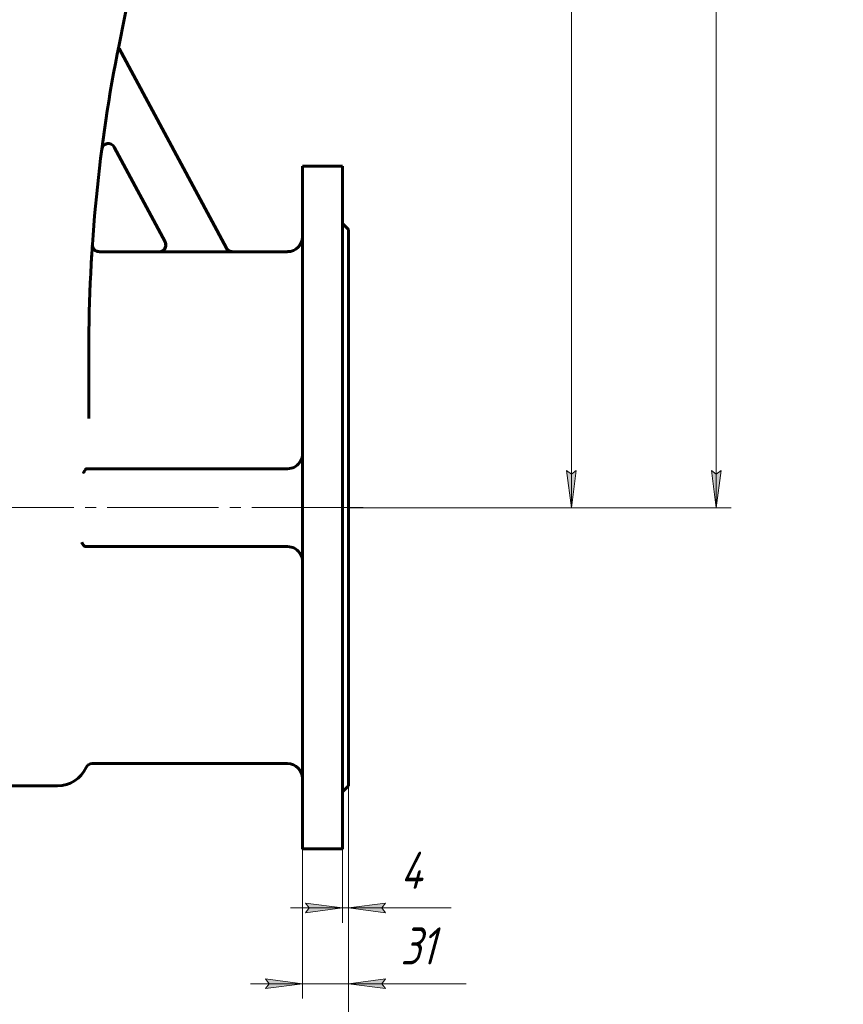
# Model space of a CAD drawing. Header units: millimetres. Extents: x 0 to 614, y -3 to 420.
# Tile 4 of 15: x 196 to 307, y 107 to 239. Entities that reach past the tile are written whole.
import ezdxf

# ---------------------------------------------------------------- set-up
doc = ezdxf.new("R2010")
doc.units = ezdxf.units.MM
for name, pattern in [('K5LT_AXLED', [19.5, 15, -1.5, 1.5, -1.5]), ('K5LT_BASIC', [0]), ('K5LT_THIN', [0])]:
    doc.linetypes.add(name, pattern=pattern)
doc.layers.add('Системный слой', color=7, linetype='Continuous')
doc.layers.add('Системный слой (1)', color=251, linetype='Continuous', true_color=0x6c6c6c)
doc.styles.add('KDIMTEXTSTYLE', font='txt', dxfattribs={"width": 0.96, "oblique": 15, "height": 5})
doc.styles.add('KTEXTSTYLE', font='txt', dxfattribs={"width": 0.96, "height": 5})
doc.dimstyles.new('KDIMSTYLE (0.20)', dxfattribs={"dimtxt": 5, "dimasz": 1, "dimexe": 2, "dimexo": 0, "dimgap": 1, "dimtad": 1, "dimlfac": 5, "dimtxsty": 'KDIMTEXTSTYLE', "dimsah": 1, "dimcen": 0, "dimdle": 1, "dimadec": 0, "dimazin": 0, "dimtfac": 0.667, "dimtmove": 0, "dimatfit": 3, "dimfxl": 1, "dimtvp": 1, "dimtolj": 1, "dimtzin": 0, "dimarcsym": 0})

# ---------------------------------------------------------------- blocks, each defined once
blk = doc.blocks.new('U17')
at = {"layer": 'Системный слой (1)', "color": 143, "linetype": 'K5LT_BASIC', "lineweight": 60, "true_color": 0x33acca}
for p, q in [((214.92, 208.06), (206.8, 208.06)), ((232.22, 208.06), (224.75, 208.06))]:
    blk.add_line(p, q, dxfattribs=at)
blk = doc.blocks.new('U29')
at = {"layer": 'Системный слой (1)', "color": 143, "linetype": 'K5LT_BASIC', "lineweight": 60, "true_color": 0x33acca}
for p, q in [((205.9, 209.02), (205.9, 209.01)), ((205.9, 209.01), (205.9, 208.99)), ((205.9, 208.99), (205.9, 208.96))]:
    blk.add_line(p, q, dxfattribs=at)
blk = doc.blocks.new('U30')
at = {"layer": 'Системный слой (1)', "color": 143, "linetype": 'K5LT_BASIC', "lineweight": 60, "true_color": 0x33acca}
for p, q in [((215.62, 208.4), (215.18, 208.1)), ((215.81, 208.87), (215.62, 208.4)), ((215.71, 209.39), (215.81, 208.87)), ((215.18, 208.1), (214.92, 208.06))]:
    blk.add_line(p, q, dxfattribs=at)
blk = doc.blocks.new('U36')
at = {"layer": 'Системный слой (1)', "color": 143, "linetype": 'K5LT_BASIC', "lineweight": 60, "true_color": 0x33acca}
for p, q in [((234.22, 219.56), (234.22, 173.56)), ((234.22, 173.56), (234.22, 127.56))]:
    blk.add_line(p, q, dxfattribs=at)
blk = doc.blocks.new('U38')
at = {"layer": 'Системный слой (1)', "color": 143, "linetype": 'K5LT_BASIC', "lineweight": 60, "true_color": 0x33acca}
for p, q in [((239.62, 219.56), (239.62, 173.56)), ((239.62, 173.56), (239.62, 127.56))]:
    blk.add_line(p, q, dxfattribs=at)
blk = doc.blocks.new('D0')
at = {"layer": 'Системный слой (1)'}
for points in [[(144.92, 101.93), (145.42, 102.59), (140.42, 101.93), (145.42, 101.27)], [(235.42, 101.27), (240.42, 101.93), (235.42, 102.59), (235.92, 101.93)]]:
    blk.add_hatch(color=7, dxfattribs=at).paths.add_polyline_path(points)
at = {"layer": 'Системный слой (1)', "color": 7, "linetype": 'K5LT_THIN', "lineweight": 18, "true_color": 0xffffff}
for p, q in [((140.42, 136.06), (140.42, 99.93)), ((240.42, 136.06), (240.42, 99.93)), ((140.42, 101.93), (145.42, 102.59)), ((145.42, 102.59), (144.92, 101.93)), ((235.92, 101.93), (235.42, 102.59)), ((235.42, 102.59), (240.42, 101.93)), ((145.42, 101.27), (140.42, 101.93)), ((140.42, 101.93), (240.42, 101.93)), ((144.92, 101.93), (145.42, 101.27)), ((240.42, 101.93), (235.42, 101.27)), ((235.42, 101.27), (235.92, 101.93))]:
    blk.add_line(p, q, dxfattribs=at)
blk.add_wipeout([(184.94, 102.93), (184.94, 110.31), (195.45, 110.31), (195.45, 102.93)]).dxf.layer = 'Системный слой (1)'
at = {"layer": 'Системный слой (1)', "color": 7, "insert": (184.94, 109.52), "char_height": 5, "attachment_point": 1, "style": 'KTEXTSTYLE'}
blk.add_mtext('\\fArial|b0|c204|p34;\\H5.0;\\W1.000;\\Q15;\\fGOST Type AU|b0|i0|c204|p34;\\Q15;\\W0.960;500', dxfattribs=at)
blk = doc.blocks.new('KDIMARROW_01')
at = {"layer": 'Системный слой'}
blk.add_hatch(color=0, dxfattribs=at).paths.add_polyline_path([(0, 0), (-5, 0.66), (-4.5, 0), (-5, -0.66)])
at = {"layer": 'Системный слой', "color": 0, "linetype": 'K5LT_THIN', "lineweight": 18}
for p, q in [((-4.5, 0), (-5, 0.66)), ((-5, 0.66), (0, 0)), ((0, 0), (-5, -0.66)), ((-5, -0.66), (-4.5, 0))]:
    blk.add_line(p, q, dxfattribs=at)
at = {"layer": 'Системный слой (1)', "color": 0, "linetype": 'K5LT_THIN', "lineweight": 18}
blk.add_line((410.52, 173.56), (410.32, 173.56), dxfattribs=at)
blk = doc.blocks.new('D1')
at = {"layer": 'Системный слой (1)'}
for points in [[(229.22, 108.75), (234.22, 109.41), (229.22, 110.07), (229.72, 109.41)], [(244.92, 109.41), (245.42, 110.07), (240.42, 109.41), (245.42, 108.75)]]:
    blk.add_hatch(color=7, dxfattribs=at).paths.add_polyline_path(points)
at = {"layer": 'Системный слой (1)', "color": 7, "linetype": 'K5LT_THIN', "lineweight": 18, "true_color": 0xffffff}
for p, q in [((240.42, 136.06), (240.42, 107.41)), ((234.22, 127.56), (234.22, 107.41)), ((234.22, 109.41), (227.22, 109.41)), ((234.22, 109.41), (229.22, 110.07)), ((229.22, 110.07), (229.72, 109.41)), ((229.72, 109.41), (229.22, 108.75)), ((229.22, 108.75), (234.22, 109.41)), ((234.22, 109.41), (240.42, 109.41)), ((245.42, 110.07), (240.42, 109.41)), ((240.42, 109.41), (245.42, 108.75)), ((240.42, 109.41), (247.42, 109.41)), ((240.42, 109.41), (245.44, 109.41)), ((244.92, 109.41), (245.42, 110.07)), ((245.42, 108.75), (244.92, 109.41)), ((245.44, 109.41), (256.28, 109.41))]:
    blk.add_line(p, q, dxfattribs=at)
blk.add_wipeout([(247.44, 110.41), (247.44, 117.79), (254.01, 117.79), (254.01, 110.41)]).dxf.layer = 'Системный слой (1)'
at = {"layer": 'Системный слой (1)', "color": 7, "insert": (247.44, 117), "char_height": 5, "attachment_point": 1, "style": 'KTEXTSTYLE'}
blk.add_mtext('\\fArial|b0|c204|p34;\\H5.0;\\W1.000;\\Q15;\\fGOST Type AU|b0|i0|c204|p34;\\Q15;\\W0.960;31', dxfattribs=at)
blk = doc.blocks.new('D2')
at = {"layer": 'Системный слой (1)'}
for points in [[(234.62, 118.96), (239.62, 119.62), (234.62, 120.27), (235.12, 119.62)], [(244.92, 119.62), (245.42, 120.27), (240.42, 119.62), (245.42, 118.96)]]:
    blk.add_hatch(color=7, dxfattribs=at).paths.add_polyline_path(points)
at = {"layer": 'Системный слой (1)', "color": 7, "linetype": 'K5LT_THIN', "lineweight": 18, "true_color": 0xffffff}
for p, q in [((240.42, 136.06), (240.42, 117.62)), ((239.62, 127.56), (239.62, 117.62)), ((239.62, 119.62), (232.62, 119.62)), ((239.62, 119.62), (234.62, 120.27)), ((234.62, 120.27), (235.12, 119.62)), ((235.12, 119.62), (234.62, 118.96)), ((234.62, 118.96), (239.62, 119.62)), ((239.62, 119.62), (240.42, 119.62)), ((245.42, 120.27), (240.42, 119.62)), ((240.42, 119.62), (245.42, 118.96)), ((240.42, 119.62), (247.42, 119.62)), ((240.42, 119.62), (245.42, 119.62)), ((244.92, 119.62), (245.42, 120.27)), ((245.42, 118.96), (244.92, 119.62)), ((245.42, 119.62), (254.28, 119.62))]:
    blk.add_line(p, q, dxfattribs=at)
blk.add_wipeout([(247.42, 120.62), (247.42, 128), (252.08, 128), (252.08, 120.62)]).dxf.layer = 'Системный слой (1)'
at = {"layer": 'Системный слой (1)', "color": 7, "insert": (247.42, 127.2), "char_height": 5, "attachment_point": 1, "style": 'KTEXTSTYLE'}
blk.add_mtext('\\fArial|b0|c204|p34;\\H5.0;\\W1.000;\\Q15;\\fGOST Type AU|b0|i0|c204|p34;\\Q15;\\W0.960;4', dxfattribs=at)
blk = doc.blocks.new('D3')
at = {"layer": 'Системный слой (1)'}
for points in [[(290.66, 397.56), (290, 402.56), (289.35, 397.56), (290, 398.06)], [(290, 173.56), (290.66, 178.56), (290, 178.06), (289.35, 178.56)]]:
    blk.add_hatch(color=7, dxfattribs=at).paths.add_polyline_path(points)
at = {"layer": 'Системный слой (1)', "color": 7, "linetype": 'K5LT_THIN', "lineweight": 18, "true_color": 0xffffff}
for p, q in [((194.17, 402.56), (292, 402.56)), ((289.35, 397.56), (290, 402.56)), ((290, 402.56), (290.66, 397.56)), ((290, 173.56), (290, 402.56)), ((290, 398.06), (289.35, 397.56)), ((290.66, 397.56), (290, 398.06)), ((290, 173.56), (289.35, 178.56)), ((289.35, 178.56), (290, 178.06)), ((290, 178.06), (290.66, 178.56)), ((290.66, 178.56), (290, 173.56)), ((240.42, 173.56), (292, 173.56))]:
    blk.add_line(p, q, dxfattribs=at)
blk.add_wipeout([(289, 282.13), (281.62, 282.13), (281.62, 293.53), (289, 293.53)]).dxf.layer = 'Системный слой (1)'
at = {"layer": 'Системный слой (1)', "color": 7, "insert": (282.42, 282.13), "char_height": 5, "attachment_point": 1, "rotation": 90, "style": 'KTEXTSTYLE'}
blk.add_mtext('\\fArial|b0|c204|p34;\\H5.0;\\W1.000;\\Q15;\\fGOST Type AU|b0|i0|c204|p34;\\Q15;\\W0.960;1145', dxfattribs=at)
blk = doc.blocks.new('D4')
at = {"layer": 'Системный слой (1)'}
for points in [[(271.13, 343.76), (270.47, 348.76), (269.81, 343.76), (270.47, 344.26)], [(270.47, 173.56), (271.13, 178.56), (270.47, 178.06), (269.81, 178.56)]]:
    blk.add_hatch(color=7, dxfattribs=at).paths.add_polyline_path(points)
at = {"layer": 'Системный слой (1)', "color": 7, "linetype": 'K5LT_THIN', "lineweight": 18, "true_color": 0xffffff}
for p, q in [((196.32, 348.76), (272.47, 348.76)), ((269.81, 343.76), (270.47, 348.76)), ((270.47, 348.76), (271.13, 343.76)), ((270.47, 173.56), (270.47, 348.76)), ((270.47, 344.26), (269.81, 343.76)), ((271.13, 343.76), (270.47, 344.26)), ((270.47, 173.56), (269.81, 178.56)), ((269.81, 178.56), (270.47, 178.06)), ((270.47, 178.06), (271.13, 178.56)), ((271.13, 178.56), (270.47, 173.56)), ((240.42, 173.56), (272.47, 173.56))]:
    blk.add_line(p, q, dxfattribs=at)
blk.add_wipeout([(269.47, 282.83), (262.09, 282.83), (262.09, 293.84), (269.47, 293.84)]).dxf.layer = 'Системный слой (1)'
at = {"layer": 'Системный слой (1)', "color": 7, "insert": (262.88, 282.83), "char_height": 5, "attachment_point": 1, "rotation": 90, "style": 'KTEXTSTYLE'}
blk.add_mtext('\\fArial|b0|c204|p34;\\H5.0;\\W1.000;\\Q15;\\fGOST Type AU|b0|i0|c204|p34;\\Q15;\\W0.960;876', dxfattribs=at)
blk = doc.blocks.new('D8')
at = {"layer": 'Системный слой (1)'}
for points in [[(446.94, 192.41), (451.03, 195.36), (446.32, 193.57), (447.07, 193.22)], [(370.01, 151.77), (374.72, 153.56), (373.97, 153.9), (374.1, 154.72)]]:
    blk.add_hatch(color=7, dxfattribs=at).paths.add_polyline_path(points)
at = {"layer": 'Системный слой (1)', "color": 7, "linetype": 'K5LT_THIN', "lineweight": 18, "true_color": 0xffffff}
for p, q in [((451.03, 195.36), (464.42, 202.56)), ((464.42, 202.56), (483.07, 202.56)), ((370.01, 151.77), (451.03, 195.36)), ((446.32, 193.57), (451.03, 195.36)), ((451.03, 195.36), (446.94, 192.41)), ((447.07, 193.22), (446.32, 193.57)), ((446.94, 192.41), (447.07, 193.22)), ((370.01, 151.77), (374.1, 154.72)), ((374.1, 154.72), (373.97, 153.9)), ((374.72, 153.56), (370.01, 151.77)), ((373.97, 153.9), (374.72, 153.56))]:
    blk.add_line(p, q, dxfattribs=at)
blk.add_wipeout([(466.42, 203.56), (466.42, 210.94), (480.48, 210.94), (480.48, 203.56)]).dxf.layer = 'Системный слой (1)'
at = {"layer": 'Системный слой (1)', "color": 7, "char_height": 5, "attachment_point": 1, "style": 'KTEXTSTYLE'}
for s, insert in [('\\fArial|b0|c204|p34;\\H5.0;\\W1.000;\\Q15;\\fGOST Type AU|b0|i0|c204|p34;\\Q15;\\W0.960;⌀', (466.42, 210.14)), ('\\fArial|b0|c204|p34;\\H5.0;\\W1.000;\\Q15;\\fGOST Type AU|b0|i0|c204|p34;\\Q15;\\W0.960;460', (469.72, 210.14))]:
    blk.add_mtext(s, dxfattribs=dict(at, insert=insert))
blk = doc.blocks.new('D9')
at = {"layer": 'Системный слой (1)'}
for points in [[(374.25, 177.62), (374.82, 178.22), (369.77, 178.12), (374.67, 176.91)], [(451.27, 169.01), (446.37, 170.22), (446.79, 169.51), (446.22, 168.91)]]:
    blk.add_hatch(color=7, dxfattribs=at).paths.add_polyline_path(points)
at = {"layer": 'Системный слой (1)', "color": 7, "linetype": 'K5LT_THIN', "lineweight": 18, "true_color": 0xffffff}
for p, q in [((369.77, 178.12), (374.82, 178.22)), ((374.67, 176.91), (369.77, 178.12)), ((369.77, 178.12), (451.27, 169.01)), ((374.82, 178.22), (374.25, 177.62)), ((374.25, 177.62), (374.67, 176.91)), ((446.79, 169.51), (446.37, 170.22)), ((446.37, 170.22), (451.27, 169.01)), ((446.22, 168.91), (446.79, 169.51)), ((451.27, 169.01), (446.22, 168.91)), ((451.27, 169.01), (470.29, 166.88)), ((470.29, 166.88), (487.75, 166.88))]:
    blk.add_line(p, q, dxfattribs=at)
blk.add_wipeout([(472.29, 167.88), (472.29, 175.27), (485.21, 175.27), (485.21, 167.88)]).dxf.layer = 'Системный слой (1)'
at = {"layer": 'Системный слой (1)', "color": 7, "char_height": 5, "attachment_point": 1, "style": 'KTEXTSTYLE'}
for s, insert in [('\\fArial|b0|c204|p34;\\H5.0;\\W1.000;\\Q15;\\fGOST Type AU|b0|i0|c204|p34;\\Q15;\\W0.960;⌀', (472.29, 174.47)), ('\\fArial|b0|c204|p34;\\H5.0;\\W1.000;\\Q15;\\fGOST Type AU|b0|i0|c204|p34;\\Q15;\\W0.960;410', (475.6, 174.47))]:
    blk.add_mtext(s, dxfattribs=dict(at, insert=insert))
blk = doc.blocks.new('D11')
at = {"layer": 'Системный слой (1)'}
for points in [[(388.13, 184.7), (383.32, 186.22), (387.57, 183.51), (387.4, 184.32)], [(437.72, 160.91), (433.47, 163.62), (433.64, 162.81), (432.91, 162.42)]]:
    blk.add_hatch(color=7, dxfattribs=at).paths.add_polyline_path(points)
at = {"layer": 'Системный слой (1)', "color": 7, "linetype": 'K5LT_THIN', "lineweight": 18, "true_color": 0xffffff}
for p, q in [((357.79, 198.09), (339.4, 198.09)), ((383.32, 186.22), (357.79, 198.09)), ((383.32, 186.22), (388.13, 184.7)), ((387.57, 183.51), (383.32, 186.22)), ((437.72, 160.91), (383.32, 186.22)), ((388.13, 184.7), (387.4, 184.32)), ((387.4, 184.32), (387.57, 183.51)), ((433.64, 162.81), (433.47, 163.62)), ((433.47, 163.62), (437.72, 160.91)), ((432.91, 162.42), (433.64, 162.81)), ((437.72, 160.91), (432.91, 162.42))]:
    blk.add_line(p, q, dxfattribs=at)
blk.add_wipeout([(341.4, 199.09), (341.4, 206.47), (355.21, 206.47), (355.21, 199.09)]).dxf.layer = 'Системный слой (1)'
at = {"layer": 'Системный слой (1)', "color": 7, "char_height": 5, "attachment_point": 1, "style": 'KTEXTSTYLE'}
for s, insert in [('\\fArial|b0|c204|p34;\\H5.0;\\W1.000;\\Q15;\\fGOST Type AU|b0|i0|c204|p34;\\Q15;\\W0.960;⌀', (341.4, 205.68)), ('\\fArial|b0|c204|p34;\\H5.0;\\W1.000;\\Q15;\\fGOST Type AU|b0|i0|c204|p34;\\Q15;\\W0.960;300', (344.71, 205.68))]:
    blk.add_mtext(s, dxfattribs=dict(at, insert=insert))

msp = doc.modelspace()

# ---------------------------------------------------------------- linework, layer by layer
at = {"layer": 'Системный слой (1)', "color": 143, "linetype": 'K5LT_BASIC', "lineweight": 60, "true_color": 0x33acca}
for p, q in [((209.4933, 235.9544), (210.9329, 243.1525)), ((209.5076, 235.4479), (209.379, 235.3788)), ((223.9633, 208.5228), (209.5076, 235.4479)), ((208.8539, 222.1593), (215.7181, 209.3743)), ((239.6152, 219.5641), (234.2152, 219.5641)), ((239.6152, 211.8641), (240.4152, 211.0641)), ((240.4152, 211.0641), (240.4152, 136.0641)), ((205.8775, 208.6952), (205.8994, 209.0235)), ((224.7567, 208.0481), (214.9256, 208.0481)), ((205.4152, 185.5754), (205.4152, 194.77)), ((205.1838, 178.8141), (205.1379, 178.8141)), ((232.2152, 178.8141), (205.1838, 178.8141)), ((204.964, 168.3141), (204.963, 168.3141)), ((204.964, 168.3141), (232.2152, 168.3141)), ((232.2152, 139.0641), (205.8628, 139.0641)), ((179.6152, 136.0641), (201.2152, 136.0641)), ((239.6152, 135.2641), (240.4152, 136.0641)), ((239.6152, 127.5641), (234.2152, 127.5641))]:
    msp.add_line(p, q, dxfattribs=at)
at = {"layer": 'Системный слой (1)', "color": 30, "linetype": 'K5LT_AXLED', "lineweight": 18, "true_color": 0xff8000}
for q in [(138.4152, 173.5641), (232.2152, 173.5641)]:
    msp.add_line((242.4152, 173.5641), q, dxfattribs=at)
at = {"layer": 'Системный слой (1)', "color": 143, "linetype": 'K5LT_BASIC', "lineweight": 60, "true_color": 0x33acca}
for centre, radius, start, end in [((415.4152, 194.77), 210, 168.690068, 180), ((208.061, 221.7336), 0.9, 28.230722, 172.59104), ((232.2152, 210.0641), 2, 270, 0), ((415.4152, 194.77), 210, 176.108141, 176.125555), ((232.2152, 180.8141), 2, 270, 324.074645), ((232.2152, 166.3141), 2, 35.925355, 90), ((201.2152, 140.2641), 4.2, 270, 335.684261), ((205.8628, 138.1641), 0.9, 90, 155.684261), ((232.2152, 137.0641), 2, 0, 90)]:
    msp.add_arc(centre, radius, start, end, dxfattribs=at)
for points, knots in [([(205.8992, 209.0209), (205.8992, 209.0208), (205.8992, 209.0207), (205.8991, 209.0194), (205.8991, 209.0193), (205.899, 209.0178), (205.899, 209.0174), (205.899, 209.0167), (205.8989, 209.0161), (205.8989, 209.0149), (205.8988, 209.0143), (205.8988, 209.0134), (205.8987, 209.0131), (205.8987, 209.0122), (205.8987, 209.0116), (205.8986, 209.0109), (205.8986, 209.0108), (205.8986, 209.01), (205.8986, 209.0095), (205.8985, 209.0081), (205.8985, 209.0073), (205.8984, 209.0056), (205.8983, 209.0047), (205.8982, 209.0027), (205.8982, 209.0016), (205.8981, 208.9988), (205.898, 208.9972), (205.898, 208.9949), (205.8979, 208.9944), (205.8979, 208.9927), (205.8978, 208.9915), (205.8978, 208.9881), (205.8977, 208.9857), (205.8976, 208.9813), (205.8976, 208.9792), (205.8975, 208.9732), (205.8975, 208.9691), (205.8975, 208.9614), (205.8975, 208.9578), (205.8976, 208.9471), (205.8978, 208.94), (205.8986, 208.9186), (205.8995, 208.9043), (205.9031, 208.8615), (205.9069, 208.8331), (205.9192, 208.765), (205.9291, 208.7256), (205.954, 208.6483), (205.969, 208.6105), (206.0037, 208.5379), (206.0232, 208.5031), (206.066, 208.4378), (206.0892, 208.4073), (206.1389, 208.35), (206.1653, 208.3232), (206.2237, 208.2711), (206.2559, 208.246), (206.3241, 208.1997), (206.3603, 208.1786), (206.4353, 208.1412), (206.4743, 208.1249), (206.5534, 208.0981), (206.5935, 208.0874), (206.6737, 208.072), (206.7136, 208.0671), (206.7682, 208.0643), (206.7828, 208.0639), (206.7974, 208.0639)], [0, 0, 0, 0, 1.00481512, 1.00481512, 1.50725985, 1.50725985, 1.67852634, 1.67852634, 1.84979283, 1.84979283, 1.97242004, 1.97242004, 2.02105932, 2.02105932, 2.09154675, 2.09154675, 2.10403381, 2.10403381, 2.16203418, 2.16203418, 2.21794373, 2.21794373, 2.27385329, 2.27385329, 2.32976285, 2.32976285, 2.40192155, 2.40192155, 2.42478793, 2.42478793, 2.47052068, 2.47052068, 2.56198619, 2.56198619, 2.63766016, 2.63766016, 2.7890081, 2.7890081, 2.9197708, 2.9197708, 3.1812962, 3.1812962, 3.70434699, 3.70434699, 4.75044858, 4.75044858, 6.23211646, 6.23211646, 7.71551933, 7.71551933, 9.16877511, 9.16877511, 10.56644876, 10.56644876, 11.93846451, 11.93846451, 13.42462176, 13.42462176, 14.95041265, 14.95041265, 16.48707841, 16.48707841, 18.00125079, 18.00125079, 19.46673922, 19.46673922, 20, 20, 20, 20]), ([(214.9256, 208.0481), (214.9557, 208.0481), (214.9857, 208.0497), (215.0456, 208.0558), (215.0755, 208.0604), (215.1348, 208.0726), (215.1641, 208.0802), (215.2178, 208.097), (215.2423, 208.1058), (215.2946, 208.1273), (215.3221, 208.1402), (215.375, 208.1684), (215.4003, 208.1836), (215.4501, 208.217), (215.4745, 208.2352), (215.5181, 208.2714), (215.5376, 208.2891), (215.5781, 208.329), (215.5987, 208.3515), (215.6375, 208.3984), (215.6558, 208.4228), (215.6894, 208.4728), (215.7048, 208.4984), (215.7312, 208.5477), (215.7425, 208.5713), (215.754, 208.5985), (215.7553, 208.6016), (215.768, 208.6324), (215.7778, 208.6605), (215.7948, 208.7181), (215.8019, 208.7475), (215.8131, 208.8072), (215.8172, 208.8375), (215.8218, 208.8906), (215.8229, 208.9133), (215.8236, 208.9666), (215.8225, 208.9972), (215.8173, 209.058), (215.8132, 209.0881), (215.8049, 209.1327), (215.8018, 209.1473), (215.7913, 209.1916), (215.7827, 209.2208), (215.763, 209.2776), (215.7518, 209.3053), (215.7325, 209.3464), (215.7255, 209.3604), (215.7181, 209.3743)], [0, 0, 0, 0, 0.030111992, 0.030111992, 0.060568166, 0.060568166, 0.091031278, 0.091031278, 0.117163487, 0.117163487, 0.147690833, 0.147690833, 0.1774208, 0.1774208, 0.207956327, 0.207956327, 0.234291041, 0.234291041, 0.264771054, 0.264771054, 0.295305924, 0.295305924, 0.325243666, 0.325243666, 0.351441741, 0.351441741, 0.354835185, 0.354835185, 0.384784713, 0.384784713, 0.415224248, 0.415224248, 0.44591807, 0.44591807, 0.468660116, 0.468660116, 0.499283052, 0.499283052, 0.529750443, 0.529750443, 0.544726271, 0.544726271, 0.575240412, 0.575240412, 0.605106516, 0.605106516, 0.620797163, 0.620797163, 0.620797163, 0.620797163]), ([(224.7479, 208.0641), (224.5631, 208.0641), (224.2405, 208.1671), (224.0205, 208.4163), (223.955, 208.5384)], [0, 0, 0, 0, 0.57142773, 1, 1, 1, 1]), ([(223.9633, 208.5228), (223.9776, 208.4962), (223.9932, 208.4704), (224.0271, 208.4202), (224.0454, 208.3959), (224.0841, 208.3494), (224.1045, 208.3272), (224.1448, 208.2876), (224.1643, 208.27), (224.2014, 208.2395), (224.2187, 208.2263), (224.2611, 208.1963), (224.2866, 208.1802), (224.3394, 208.1504), (224.3666, 208.1368), (224.4137, 208.1162), (224.4332, 208.1085), (224.4817, 208.0911), (224.5109, 208.0823), (224.5699, 208.0676), (224.5997, 208.0617), (224.6593, 208.0531), (224.689, 208.0503), (224.7315, 208.0484), (224.7441, 208.0481), (224.7567, 208.0481)], [0, 0, 0, 0, 0.030229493, 0.030229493, 0.060725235, 0.060725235, 0.091000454, 0.091000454, 0.117323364, 0.117323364, 0.139111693, 0.139111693, 0.169397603, 0.169397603, 0.199936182, 0.199936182, 0.220923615, 0.220923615, 0.251446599, 0.251446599, 0.28193711, 0.28193711, 0.311871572, 0.311871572, 0.324506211, 0.324506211, 0.324506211, 0.324506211]), ([(205.7254, 206.1767), (205.731, 206.2798), (205.7365, 206.3802), (205.7474, 206.5757), (205.7528, 206.6707), (205.7633, 206.8552), (205.7684, 206.9448), (205.7738, 207.036), (205.774, 207.0403), (205.7749, 207.0559), (205.7756, 207.067), (205.7765, 207.0832), (205.7768, 207.0883), (205.7774, 207.0988), (205.7777, 207.1041), (205.7782, 207.1112), (205.7783, 207.113), (205.7784, 207.1153), (205.7784, 207.1159), (205.7785, 207.1167), (205.7785, 207.1169), (205.7785, 207.1173), (205.7785, 207.1175), (205.7785, 207.1178), (205.7785, 207.1179), (205.7786, 207.1183), (205.7786, 207.1185), (205.7786, 207.1191), (205.7786, 207.1195), (205.7787, 207.1208), (205.7788, 207.1216), (205.7789, 207.124), (205.779, 207.1257), (205.7793, 207.1306), (205.7795, 207.1338), (205.7801, 207.1436), (205.7804, 207.15), (205.7816, 207.1693), (205.7823, 207.1822), (205.7832, 207.1973), (205.7834, 207.1997), (205.7849, 207.2249), (205.7862, 207.2478), (205.7905, 207.32), (205.7934, 207.3686), (205.7984, 207.4512), (205.8022, 207.5141), (205.8042, 207.5479)], [0, 0, 0, 0, 4.6290414, 4.6290414, 9.2580828, 9.2580828, 13.88712419, 13.88712419, 14.12057065, 14.12057065, 14.7191318, 14.7191318, 14.9944517, 14.9944517, 15.2844323, 15.2844323, 15.38065678, 15.38065678, 15.41258703, 15.41258703, 15.42318246, 15.42318246, 15.4337779, 15.4337779, 15.44060607, 15.44060607, 15.45237877, 15.45237877, 15.47498237, 15.47498237, 15.51971865, 15.51971865, 15.60895577, 15.60895577, 15.78695909, 15.78695909, 16.14202391, 16.14202391, 16.85026992, 16.85026992, 16.98330053, 16.98330053, 18.26299468, 18.26299468, 21.08090967, 21.08090967, 23.14520699, 23.14520699, 23.14520699, 23.14520699]), ([(233.8348, 179.6407), (233.8806, 179.7039), (233.9625, 179.8262), (234.0703, 180.0213), (234.1508, 180.215), (234.2032, 180.4161), (234.2152, 180.543), (234.2152, 180.6083)], [0, 0, 0, 0, 1.54413257, 2.98093622, 4.7639347, 6.3095077, 8, 8, 8, 8]), ([(204.6878, 178.2141), (204.6993, 178.236), (204.7236, 178.2827), (204.7637, 178.3602), (204.8055, 178.4391), (204.8458, 178.5118), (204.8759, 178.5623), (204.9075, 178.6128), (204.9429, 178.6649), (204.9853, 178.7179), (205.0251, 178.759), (205.0586, 178.7859), (205.092, 178.8048), (205.117, 178.8128), (205.1328, 178.8141), (205.1379, 178.8141)], [0, 0, 0, 0, 1.62010328, 3.1892712, 4.76855786, 6.24336298, 7.4335551, 7.840169, 9.44487895, 10.9658936, 12.04255872, 13.37060052, 14.29270517, 15.4455516, 16, 16, 16, 16]), ([(204.963, 168.3141), (204.9183, 168.3144), (204.8724, 168.3346), (204.762, 168.4188), (204.7038, 168.494), (204.5975, 168.6541), (204.5418, 168.7584), (204.4862, 168.8637), (204.4858, 168.8643), (204.4855, 168.8649)], [0, 0, 0, 0, 0.099819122, 0.099819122, 0.242872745, 0.242872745, 0.424135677, 0.424135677, 0.425138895, 0.425138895, 0.425138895, 0.425138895]), ([(233.8348, 167.4876), (233.8806, 167.4243), (233.9625, 167.302), (234.0703, 167.1069), (234.1508, 166.9133), (234.2032, 166.7122), (234.2152, 166.5852), (234.2152, 166.5199)], [0, 0, 0, 0, 1.54413257, 2.98093622, 4.7639347, 6.3095077, 8, 8, 8, 8])]:
    msp.add_open_spline(points, degree=3, knots=knots, dxfattribs=at)

# ---------------------------------------------------------------- block references
at = {"layer": 'Системный слой (1)'}
for name in ['U36', 'U38', 'U29', 'U30', 'U17']:
    msp.add_blockref(name, (0, 0), dxfattribs=at)

# ---------------------------------------------------------------- next in the draw order: dimensions: what is measured, and where the dimension line sits
at = {"layer": 'Системный слой (1)', "color": 7}
dim = msp.add_linear_dim(base=(290.005, 173.5641), p1=(194.1652, 402.5641), p2=(240.4152, 173.5641), angle=90, dimstyle='KDIMSTYLE (0.20)', override={"dimexo": 0, "dimpost": '\\fGOST Type AU|b0|c204|p34;\\H5.0;\\W0.960;\\Q15;<>', "dimblk1": 'KDIMARROW_01', "dimblk2": 'KDIMARROW_01', "dimse1": 0, "dimse2": 0, "dimclrt": 7, "dimtol": 1, "dimtp": 0, "dimtm": 0, "dimtdec": 5, "dimtolj": 1}, dxfattribs=at)
dim.commit()
dim.dimension.update_dxf_attribs({"geometry": 'D3', "text_midpoint": (290.005, 288.0641), "dimtype": 160})
dim = msp.add_linear_dim(base=(140.4152, 101.9324), p1=(240.4152, 136.0641), p2=(140.4152, 136.0641), dimstyle='KDIMSTYLE (0.20)', override={"dimexo": 0, "dimpost": '\\fGOST Type AU|b0|c204|p34;\\H5.0;\\W0.960;\\Q15;<>', "dimblk1": 'KDIMARROW_01', "dimblk2": 'KDIMARROW_01', "dimse1": 0, "dimse2": 0, "dimclrt": 7, "dimtol": 1, "dimtp": 0, "dimtm": 0, "dimtdec": 5, "dimtolj": 1}, dxfattribs=at)
dim.commit()
dim.dimension.update_dxf_attribs({"geometry": 'D0', "text_midpoint": (190.4152, 101.9324), "dimtype": 160})

# ---------------------------------------------------------------- next in the draw order: dimensions: what is measured, and where the dimension line sits
dim = msp.add_linear_dim(base=(270.4721, 173.5641), p1=(196.3152, 348.7641), p2=(240.4152, 173.5641), angle=90, dimstyle='KDIMSTYLE (0.20)', override={"dimexo": 0, "dimpost": '\\fGOST Type AU|b0|c204|p34;\\H5.0;\\W0.960;\\Q15;<>', "dimblk1": 'KDIMARROW_01', "dimblk2": 'KDIMARROW_01', "dimse1": 0, "dimse2": 0, "dimclrt": 7, "dimtol": 1, "dimtp": 0, "dimtm": 0, "dimtdec": 5, "dimtolj": 1}, dxfattribs=at)
dim.commit()
dim.dimension.update_dxf_attribs({"geometry": 'D4', "text_midpoint": (270.4721, 288.5641), "dimtype": 160})
dim = msp.add_linear_dim(base=(234.2152, 109.4109), p1=(240.4152, 136.0641), p2=(234.2152, 127.5641), dimstyle='KDIMSTYLE (0.20)', override={"dimexo": 0, "dimtoh": 1, "dimpost": '\\fGOST Type AU|b0|c204|p34;\\H5.0;\\W0.960;\\Q15;<>', "dimblk1": 'KDIMARROW_01', "dimblk2": 'KDIMARROW_01', "dimse1": 0, "dimse2": 0, "dimclrt": 7, "dimtol": 1, "dimtp": 0, "dimtm": 0, "dimtdec": 5, "dimtmove": 1, "dimtolj": 1}, dxfattribs=at)
dim.commit()
dim.dimension.update_dxf_attribs({"geometry": 'D1', "text_midpoint": (250.8608, 109.4109), "dimtype": 160})

# ---------------------------------------------------------------- next in the draw order: dimensions: what is measured, and where the dimension line sits
dim = msp.add_linear_dim(base=(239.6152, 119.6165), p1=(240.4152, 136.0641), p2=(239.6152, 127.5641), dimstyle='KDIMSTYLE (0.20)', override={"dimexo": 0, "dimtoh": 1, "dimpost": '\\fGOST Type AU|b0|c204|p34;\\H5.0;\\W0.960;\\Q15;<>', "dimblk1": 'KDIMARROW_01', "dimblk2": 'KDIMARROW_01', "dimse1": 0, "dimse2": 0, "dimclrt": 7, "dimtol": 1, "dimtp": 0, "dimtm": 0, "dimtdec": 5, "dimtmove": 1, "dimtolj": 1}, dxfattribs=at)
dim.commit()
dim.dimension.update_dxf_attribs({"geometry": 'D2', "text_midpoint": (249.8466, 119.6165), "dimtype": 160})

# ---------------------------------------------------------------- next in the draw order: dimensions: what is measured, and where the dimension line sits
dim = msp.add_diameter_dim_2p(p1=(207.9646, 64.6091), p2=(613.076, 282.5192), dimstyle='KDIMSTYLE (0.20)', override={"dimtih": 1, "dimtoh": 1, "dimpost": '\\fGOST Type AU|b0|c204|p34;\\H5.0;\\W0.960;\\Q15;<>', "dimblk1": 'KDIMARROW_01', "dimblk2": 'KDIMARROW_01', "dimclrt": 7, "dimtol": 1, "dimtp": 0, "dimtm": 0, "dimtdec": 5, "dimtmove": 1, "dimatfit": 2, "dimtolj": 1}, dxfattribs=at)
dim.commit()
dim.dimension.update_dxf_attribs({"geometry": 'D8', "text_midpoint": (466.4175, 202.5555), "dimtype": 163})

# ---------------------------------------------------------------- next in the draw order: dimensions: what is measured, and where the dimension line sits
dim = msp.add_diameter_dim_2p(p1=(206.789, 196.336), p2=(614.2516, 150.7922), dimstyle='KDIMSTYLE (0.20)', override={"dimtih": 1, "dimtoh": 1, "dimpost": '\\fGOST Type AU|b0|c204|p34;\\H5.0;\\W0.960;\\Q15;<>', "dimblk1": 'KDIMARROW_01', "dimblk2": 'KDIMARROW_01', "dimclrt": 7, "dimtol": 1, "dimtp": 0, "dimtm": 0, "dimtdec": 5, "dimtmove": 1, "dimatfit": 2, "dimtolj": 1}, dxfattribs=at)
dim.commit()
dim.dimension.update_dxf_attribs({"geometry": 'D9', "text_midpoint": (472.2877, 166.8837), "dimtype": 163})

# ---------------------------------------------------------------- next in the draw order: dimensions: what is measured, and where the dimension line sits
dim = msp.add_diameter_dim_2p(p1=(546.5266, 110.3004), p2=(274.514, 236.8278), dimstyle='KDIMSTYLE (0.20)', override={"dimtih": 1, "dimtoh": 1, "dimpost": '\\fGOST Type AU|b0|c204|p34;\\H5.0;\\W0.960;\\Q15;<>', "dimblk1": 'KDIMARROW_01', "dimblk2": 'KDIMARROW_01', "dimclrt": 7, "dimtol": 1, "dimtp": 0, "dimtm": 0, "dimtdec": 5, "dimtmove": 1, "dimatfit": 2, "dimtolj": 1}, dxfattribs=at)
dim.commit()
dim.dimension.update_dxf_attribs({"geometry": 'D11', "text_midpoint": (355.7885, 198.0925), "dimtype": 163})

doc.saveas('drawing.dxf')
